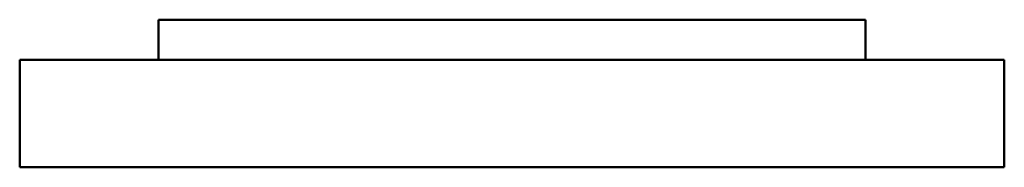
# Model space of a CAD drawing. Header units: millimetres. Extents: x -519 to 1054, y -254 to 828.
# Tile 7 of 10: x 339 to 559, y 333 to 366. Entities that reach past the tile are written whole.
import ezdxf

# ---------------------------------------------------------------- set-up
doc = ezdxf.new("R2010")
doc.units = ezdxf.units.MM
doc.layers.add('Visible (ANSI)', color=7, linetype='Continuous', lineweight=50)

msp = doc.modelspace()

# ---------------------------------------------------------------- linework, layer by layer
at = {"layer": 'Visible (ANSI)'}
for p, q in [((527.98, 365.79), (369.98, 365.79)), ((369.98, 356.79), (369.98, 365.79)), ((527.98, 356.79), (527.98, 365.79)), ((558.98, 356.79), (338.98, 356.79)), ((338.98, 332.79), (338.98, 356.79)), ((558.98, 332.79), (558.98, 356.79)), ((558.98, 332.79), (338.98, 332.79))]:
    msp.add_line(p, q, dxfattribs=at)

doc.saveas('drawing.dxf')
